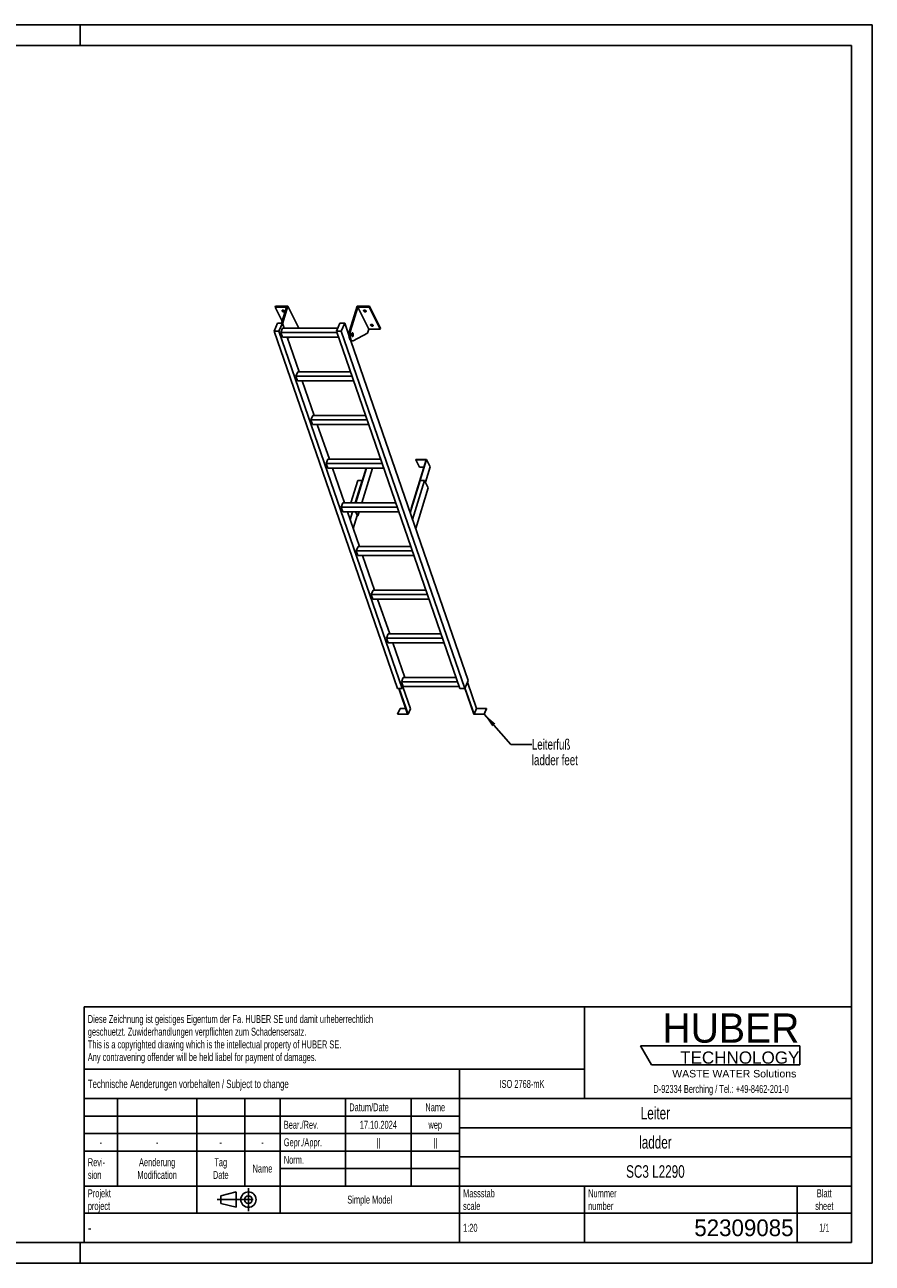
# Model space of a CAD drawing. Header units: millimetres. Extents: x 0 to 8400, y 0 to 5940.
# Tile 2 of 2: x 4335 to 8400, y 0 to 5940. Entities that reach past the tile are written whole.
import ezdxf

# ---------------------------------------------------------------- set-up
doc = ezdxf.new("R2010")
doc.units = ezdxf.units.MM
doc.header["$LTSCALE"] = 462
doc.linetypes.add('CENTER', pattern=[0.6, 0.375, -0.075, 0.075, -0.075])
doc.layers.get('0').update_dxf_attribs({"linetype": 'CONTINUOUS'})
for name, color, linetype in [('005_AXIS', 7, 'CONTINUOUS'), ('053_NOTES', 7, 'CONTINUOUS'), ('HUBER_Logo_BL1', 7, 'CONTINUOUS')]:
    doc.layers.add(name, color=color, linetype=linetype)
doc.styles.get("Standard").update_dxf_attribs({"font": 'txt', "width": 0.7})
doc.styles.add('TEXTSTYLE_2', font='txt')
doc.styles.add('TEXTSTYLE_3', font='arial.ttf')
doc.styles.add('TEXTSTYLE_5', font='txt', dxfattribs={"width": 0.8})
doc.styles.add('TEXTSTYLE_6', font='txt')
doc.dimstyles.get("Standard").update_dxf_attribs({"dimtxt": 50, "dimasz": 70, "dimexe": 2, "dimexo": 1, "dimtad": 1, "dimtxsty": 'Standard', "dimblk": '_FILLED', "dimblk1": '_FILLED', "dimblk2": '_FILLED', "dimcen": 0.09, "dimazin": 2, "dimtol": 1, "dimtp": 0.01, "dimtm": 0.01, "dimtfac": 1, "dimtofl": 0, "dimtmove": 0, "dimatfit": 3, "dimldrblk": '_FILLED', "dimfxl": 1, "dimtolj": 1, "dimarcsym": 0})

# ---------------------------------------------------------------- blocks, each defined once
blk = doc.blocks.new('HUBER_LOGO_BL1', base_point=(7675, 1007.5))
at = {"layer": 'HUBER_Logo_BL1', "color": 5, "linetype": 'Continuous'}
for p, q in [((8052.9, 1042), (7287.9, 1042)), ((7287.9, 1042), (7341.9, 952)), ((8052.9, 1042), (8052.9, 952)), ((7341.9, 952), (8052.9, 952))]:
    blk.add_line(p, q, dxfattribs=at)
at = {"layer": 'HUBER_Logo_BL1', "color": 2, "linetype": 'Continuous', "attachment_point": 3, "line_spacing_factor": 0.78}
for s, insert, char_height, width, style in [('HUBER\\P\\fArial;\\H58.5;TECHNOLOGY ', (8050.7, 1198.2), 140.4, 775.343, 'TEXTSTYLE_2'), ('WASTE WATER Solutions', (8036, 927.2), 36, 594.067, 'TEXTSTYLE_3')]:
    blk.add_mtext(s, dxfattribs=dict(at, insert=insert, char_height=char_height, width=width, style=style))
at = {"layer": 'HUBER_Logo_BL1', "color": 2, "linetype": 'Continuous', "insert": (7675, 854.8), "char_height": 38, "width": 1621.786, "attachment_point": 2, "line_spacing_factor": 0.96}
blk.add_mtext('D-92334 Berching / Tel.: +49-8462-201-0', dxfattribs=at)
blk = doc.blocks.new('PROJEKTIONSMETHODE_1_BL2', base_point=(5360, 305))
at = {"color": 2, "linetype": 'CENTER'}
for p, q in [((5407.7, 360), (5407.7, 250)), ((5257.3, 305), (5462.7, 305))]:
    blk.add_line(p, q, dxfattribs=at)
at = {"color": 2, "linetype": 'Continuous'}
for p, q in [((5275.7, 323.3), (5349, 341.7)), ((5275.7, 286.7), (5275.7, 323.3)), ((5349, 268.3), (5349, 341.7)), ((5275.7, 286.7), (5349, 268.3))]:
    blk.add_line(p, q, dxfattribs=at)
for radius in [36.7, 18.3]:
    blk.add_circle((5407.7, 305), radius, dxfattribs=at)
blk = doc.blocks.new('*T11')
at = {"color": 3, "linetype": 'Continuous'}
for p, q in [((0, 0), (3680, 0)), ((0, 0), (0, -1130)), ((2400, 0), (2400, -440)), ((3680, 0), (3680, -1130)), ((0, -300), (2400, -300)), ((1800, -300), (1800, -1130)), ((0, -440), (3680, -440)), ((160, -440), (160, -860)), ((540, -440), (540, -990)), ((770, -440), (770, -860)), ((940, -440), (940, -990)), ((1254, -440), (1254, -860)), ((1568, -440), (1568, -860)), ((0, -524), (1800, -524)), ((1800, -580), (3680, -580)), ((0, -608), (1800, -608)), ((0, -692), (1800, -692)), ((1800, -720), (3680, -720)), ((940, -776), (1800, -776)), ((0, -860), (3680, -860)), ((2400, -860), (2400, -1130)), ((3420, -860), (3420, -1130)), ((0, -990), (3680, -990)), ((0, -1130), (3680, -1130))]:
    blk.add_line(p, q, dxfattribs=at)
at = {"color": 2, "linetype": 'Continuous', "line_spacing_factor": 0.96}
for s, insert, char_height, width, attachment_point in [('Diese Zeichnung ist geistiges Eigentum der Fa. HUBER SE und damit urheberrechtlich \\Pgeschuetzt. Zuwiderhandlungen verpflichten zum Schadensersatz.\\PThis is a copyrighted drawing which is the intellectual property of HUBER SE.\\PAny contravening offender will be held liabel for payment of damages.', (17.5, -39.8), 38, 4429.714, 1), ('Technische Aenderungen vorbehalten / Subject to change', (17.5, -350), 40, 3049.524, 1), ('ISO 2768-mK', (2100, -351), 38, 665.905, 2), ('Datum/Date', (1271.5, -463), 38, 584.476, 1), ('Name', (1684, -463), 38, 253.333, 2), ('Leiter', (2740, -480), 60, 480, 2), ('Bear./Rev.', (957.5, -547), 38, 544.667, 1), ('17.10.2024', (1411, -547), 38, 546.476, 2), ('wep', (1684, -547), 38, 199.048, 2), ('-', (80, -631), 38, 68.762, 2), ('-', (350, -631), 38, 68.762, 2), ('-', (655, -631), 38, 68.762, 2), ('-', (855, -631), 38, 68.762, 2), ('Gepr./Appr.', (957.5, -631), 38, 598.952, 1), ('||', (1411, -631), 38, 101.333, 2), ('||', (1684, -631), 38, 101.333, 2), ('ladder', (2740, -620), 60, 502.857, 2), ('Revi-\\Psion', (17.5, -726.6), 38, 276.857, 1), ('Aenderung\\PModification', (350, -726.6), 38, 606.19, 2), ('Tag\\PDate', (655, -726.6), 38, 235.238, 2), ('Name', (855, -757), 38, 253.333, 2), ('Norm. ', (957.5, -715), 38, 351.048, 1), ('SC3 L2290', (2740, -760), 60, 851.429, 2), ('Projekt\\Pproject', (17.5, -875.6), 38, 367.333, 1), ('Massstab\\Pscale', (1817.5, -875.6), 38, 448.762, 1), ('Nummer\\Pnumber', (2417.5, -875.6), 38, 372.762, 1), ('Blatt\\Psheet', (3550, -875.6), 38, 275.048, 2), ('Simple Model', (1370, -906), 38, 656.857, 2), ('1:20', (1817.5, -1041), 38, 204.476, 1), ('1/1', (3550, -1041), 38, 159.238, 2)]:
    blk.add_mtext(s, dxfattribs=dict(at, insert=insert, char_height=char_height, width=width, attachment_point=attachment_point))
for s, insert, char_height, width, attachment_point, style in [('-', (17.5, -1035), 50, 36.667, 1, 'TEXTSTYLE_5'), ('52309085', (3402.5, -1020), 80, 1173.333, 3, 'TEXTSTYLE_6')]:
    blk.add_mtext(s, dxfattribs=dict(at, insert=insert, char_height=char_height, width=width, attachment_point=attachment_point, style=style))
blk = doc.blocks.new('_FILLED')
at = {"color": 0, "linetype": 'ByBlock'}
blk.add_solid([(0, 0), (-1, 0.143), (-1, -0.143)], dxfattribs=at)

msp = doc.modelspace()

# ---------------------------------------------------------------- linework, layer by layer
at = {"color": 7, "linetype": 'Continuous'}
for p, q in [((0, 5940), (8400, 5940)), ((8400, 0), (8400, 5940)), ((5590.506, 4585.839), (5536.164, 4585.839)), ((5590.506, 4585.839), (5566.581, 4508.417)), ((5571.453, 4506.299), (5597.485, 4590.539)), ((5892.515, 4472.256), (5929.067, 4590.539)), ((5933.141, 4585.839), (5898.042, 4472.256)), ((5987.484, 4585.839), (5933.141, 4585.839)), ((5984.998, 4480.165), (5933.141, 4585.839)), ((5531.088, 4470.598), (5547.695, 4508.417)), ((6122.762, 2757.244), (5531.088, 4470.598)), ((5554.114, 4470.598), (5531.088, 4470.598)), ((5547.695, 4508.417), (5570.722, 4508.417)), ((5570.722, 4508.417), (5554.114, 4470.598)), ((6145.789, 2757.244), (5554.114, 4470.598)), ((5563.215, 4464.591), (5571.956, 4484.496)), ((5570.966, 4442.146), (5563.215, 4464.591)), ((5832.507, 4464.591), (5563.215, 4464.591)), ((5578.982, 4484.496), (5570.722, 4508.417)), ((5836.536, 4484.496), (5571.956, 4484.496)), ((5649.342, 4484.865), (5649.228, 4484.496)), ((5830.433, 4470.598), (5847.04, 4508.417)), ((6422.107, 2757.244), (5830.433, 4470.598)), ((5853.459, 4470.598), (5830.433, 4470.598)), ((5847.04, 4508.417), (5870.067, 4508.417)), ((5870.067, 4508.417), (5853.459, 4470.598)), ((6445.134, 2757.244), (5853.459, 4470.598)), ((5890.045, 4450.564), (5870.067, 4508.417)), ((5978.797, 4460.099), (5909.503, 4424.201)), ((5984.998, 4480.165), (5978.797, 4460.099)), ((5984.998, 4480.165), (6039.341, 4480.165)), ((5570.966, 4442.146), (5840.258, 4442.146)), ((5651.327, 4275.003), (5593.607, 4442.146)), ((5607.034, 4442.146), (5595.645, 4436.245)), ((6461.741, 2795.062), (5899.094, 4424.36)), ((5901.666, 4423.608), (5907.193, 4423.608)), ((5635.56, 4255.098), (5644.3, 4275.003)), ((5643.311, 4232.652), (5635.56, 4255.098)), ((5904.851, 4255.098), (5635.56, 4255.098)), ((5643.311, 4232.652), (5912.603, 4232.652)), ((5897.978, 4275.003), (5644.3, 4275.003)), ((5723.671, 4065.51), (5665.952, 4232.652)), ((5707.904, 4045.605), (5716.645, 4065.51)), ((5977.196, 4045.605), (5707.904, 4045.605)), ((5715.655, 4023.159), (5707.904, 4045.605)), ((5970.322, 4065.51), (5716.645, 4065.51)), ((5715.655, 4023.159), (5984.947, 4023.159)), ((5796.016, 3856.016), (5738.296, 4023.159)), ((5788.989, 3856.016), (5780.249, 3836.112)), ((6049.54, 3836.112), (5780.249, 3836.112)), ((5788, 3813.666), (5780.249, 3836.112)), ((5788, 3813.666), (6057.292, 3813.666)), ((6042.667, 3856.016), (5788.989, 3856.016)), ((5868.36, 3646.523), (5810.641, 3813.666)), ((5972.887, 3813.666), (5921.236, 3646.523)), ((5923.079, 3646.523), (5974.73, 3813.666)), ((5951.415, 3646.523), (6003.066, 3813.666)), ((6259.81, 3853.942), (6187.674, 3620.51)), ((6189.516, 3620.51), (6262.136, 3855.508)), ((6211.478, 3855.508), (6210.993, 3853.942)), ((6210.993, 3853.942), (6228.381, 3818.51)), ((6210.993, 3853.942), (6259.81, 3853.942)), ((6262.136, 3855.508), (6211.478, 3855.508)), ((6228.381, 3818.51), (6248.86, 3818.51)), ((6256.596, 3745.884), (6279.523, 3820.076)), ((6262.136, 3855.508), (6279.523, 3820.076)), ((6231.588, 3753.676), (6183.944, 3599.499)), ((6252.773, 3753.676), (6195.124, 3567.125)), ((6252.773, 3753.676), (6231.588, 3753.676)), ((6270.16, 3718.244), (6252.773, 3753.676)), ((6210.079, 3523.82), (6270.16, 3718.244)), ((5861.334, 3646.523), (5852.593, 3626.619)), ((5860.344, 3604.173), (5852.593, 3626.619)), ((6121.885, 3626.619), (5852.593, 3626.619)), ((6115.011, 3646.523), (5861.334, 3646.523)), ((5860.344, 3604.173), (6129.636, 3604.173)), ((5940.705, 3437.03), (5882.985, 3604.173)), ((5921.215, 3604.173), (5930.585, 3585.078)), ((5923.057, 3604.173), (5932.427, 3585.078)), ((5930.585, 3585.078), (5932.427, 3585.078)), ((5932.427, 3585.078), (5938.328, 3604.173)), ((6187.674, 3620.51), (6189.369, 3617.055)), ((6187.674, 3620.51), (6189.516, 3620.51)), ((6189.516, 3620.51), (6190.081, 3619.358)), ((5933.678, 3437.03), (5924.938, 3417.126)), ((5932.689, 3394.68), (5924.938, 3417.126)), ((6194.229, 3417.126), (5924.938, 3417.126)), ((5932.689, 3394.68), (6201.981, 3394.68)), ((6187.356, 3437.03), (5933.678, 3437.03)), ((6013.049, 3227.537), (5955.33, 3394.68)), ((6006.023, 3227.537), (5997.282, 3207.633)), ((6266.574, 3207.633), (5997.282, 3207.633)), ((6005.033, 3185.187), (5997.282, 3207.633)), ((6259.7, 3227.537), (6006.023, 3227.537)), ((6005.033, 3185.187), (6274.325, 3185.187)), ((6085.394, 3018.044), (6027.674, 3185.187)), ((6078.367, 3018.044), (6069.627, 2998.14)), ((6077.378, 2975.694), (6069.627, 2998.14)), ((6338.918, 2998.14), (6069.627, 2998.14)), ((6077.378, 2975.694), (6346.67, 2975.694)), ((6332.045, 3018.044), (6078.367, 3018.044)), ((6157.738, 2808.551), (6100.019, 2975.694)), ((6150.712, 2808.551), (6141.971, 2788.646)), ((6404.389, 2808.551), (6150.712, 2808.551)), ((6461.741, 2795.062), (6445.134, 2757.244)), ((6145.789, 2757.244), (6122.762, 2757.244)), ((6129.029, 2757.244), (6171.521, 2634.195)), ((6173.88, 2632.698), (6130.871, 2757.244)), ((6411.263, 2788.646), (6141.971, 2788.646)), ((6149.722, 2766.201), (6141.971, 2788.646)), ((6149.722, 2766.201), (6145.789, 2757.244)), ((6185.535, 2659.238), (6149.092, 2764.766)), ((6149.722, 2766.201), (6419.014, 2766.201)), ((6445.134, 2757.244), (6422.107, 2757.244)), ((6445.548, 2758.187), (6488.883, 2632.698)), ((6490.208, 2634.195), (6446.579, 2760.535)), ((6501.863, 2660.734), (6458.234, 2787.075)), ((6135.28, 2660.734), (6123.626, 2634.195)), ((6123.626, 2634.195), (6124.143, 2632.698)), ((6171.521, 2634.195), (6123.626, 2634.195)), ((6124.143, 2632.698), (6173.88, 2632.698)), ((6162.356, 2660.734), (6135.28, 2660.734)), ((6185.535, 2659.238), (6173.88, 2632.698)), ((6488.883, 2632.698), (6538.62, 2632.698)), ((6501.863, 2660.734), (6490.208, 2634.195)), ((6538.104, 2634.195), (6490.208, 2634.195)), ((6549.758, 2660.734), (6501.863, 2660.734)), ((6549.758, 2660.734), (6538.104, 2634.195)), ((6538.62, 2632.698), (6538.104, 2634.195)), ((6550.275, 2659.238), (6538.62, 2632.698)), ((6550.275, 2659.238), (6549.758, 2660.734)), ((0, 0), (8400, 0))]:
    msp.add_line(p, q, dxfattribs=at)
at = {"color": 3, "linetype": 'Continuous'}
for p, q in [((8400, 5940), (0, 5940)), ((4600, 5940), (4600, 5840)), ((8400, 5940), (8400, 0)), ((4600, 0), (4600, 100)), ((8400, 0), (0, 0))]:
    msp.add_line(p, q, dxfattribs=at)
at = {"color": 5, "linetype": 'Continuous'}
for p, q in [((8300, 5840), (100, 5840)), ((8300, 100), (8300, 5840)), ((100, 100), (8300, 100))]:
    msp.add_line(p, q, dxfattribs=at)
at = {"color": 9, "linetype": 'Continuous'}
msp.add_line((5892.515, 4472.256), (5898.042, 4472.256), dxfattribs=at)
at = {"color": 7, "linetype": 'Continuous'}
for points, knots in [([(5892.515, 4472.256), (5891.786, 4469.896), (5890.671, 4464.806), (5889.904, 4456.847), (5889.996, 4448.64), (5890.939, 4440.811), (5892.427, 4434.839), (5894.039, 4430.756), (5895.343, 4428.268), (5896.771, 4426.261), (5898.309, 4424.77), (5899.946, 4423.83), (5901.114, 4423.608), (5901.666, 4423.608)], [0, 0, 0, 0, 0.13939916, 0.29280569, 0.45031518, 0.6015399, 0.73684016, 0.79611185, 0.84888332, 0.89492093, 0.93453062, 0.96882596, 1, 1, 1, 1]), ([(5898.042, 4472.256), (5897.312, 4469.896), (5896.197, 4464.806), (5895.431, 4456.847), (5895.522, 4448.64), (5896.466, 4440.811), (5897.953, 4434.839), (5899.566, 4430.756), (5900.869, 4428.268), (5902.298, 4426.261), (5903.835, 4424.77), (5905.472, 4423.83), (5906.64, 4423.608), (5907.193, 4423.608)], [0, 0, 0, 0, 0.13939916, 0.29280569, 0.45031518, 0.6015399, 0.73684016, 0.79611185, 0.84888332, 0.89492093, 0.93453062, 0.96882596, 1, 1, 1, 1]), ([(5907.193, 4423.608), (5907.387, 4423.608), (5908.186, 4423.659), (5908.966, 4423.922), (5909.503, 4424.201)], [0, 0, 0, 0, 0.24280272, 1, 1, 1, 1])]:
    msp.add_open_spline(points, degree=3, knots=knots, dxfattribs=at)
at = {"layer": '005_AXIS', "color": 7, "linetype": 'Continuous'}
for p, q in [((5537.616, 4590.539), (5536.164, 4585.839)), ((5536.164, 4585.839), (5569.509, 4517.89)), ((5597.485, 4590.539), (5537.616, 4590.539)), ((5649.342, 4484.865), (5597.485, 4590.539)), ((5988.936, 4590.539), (5929.067, 4590.539)), ((5988.936, 4590.539), (5987.484, 4585.839)), ((6039.341, 4480.165), (5987.484, 4585.839)), ((6040.793, 4484.865), (5988.936, 4590.539)), ((5890.361, 4461.108), (5886.404, 4461.108)), ((5907.193, 4461.108), (5905.088, 4461.108)), ((6040.793, 4484.865), (6039.341, 4480.165)), ((5907.193, 4446.108), (5905.09, 4446.108)), ((5932.244, 3753.676), (5899.131, 3646.523)), ((5953.428, 3753.676), (5920.315, 3646.523)), ((5932.244, 3753.676), (5953.428, 3753.676)), ((5953.993, 3752.524), (5953.428, 3753.676)), ((5886.044, 3604.173), (5884.599, 3599.499)), ((5907.228, 3604.173), (5895.779, 3567.125)), ((5910.734, 3523.82), (5930.02, 3586.23))]:
    msp.add_line(p, q, dxfattribs=at)
for points, knots in [([(5569.263, 4567.191), (5569.111, 4567.5), (5568.898, 4568.136), (5568.948, 4568.813), (5569.039, 4569.11)], [0, 0, 0, 0, 0.52598929, 1, 1, 1, 1]), ([(5569.039, 4569.11), (5569.163, 4569.511), (5569.72, 4570.303), (5571.097, 4571.002), (5572.853, 4571.294), (5574.842, 4571.167), (5576.871, 4570.64), (5578.737, 4569.764), (5580.253, 4568.629), (5580.997, 4567.679), (5581.236, 4567.191)], [0, 0, 0, 0, 0.08792801, 0.1915084, 0.31584215, 0.45699794, 0.60613596, 0.75253436, 0.88609215, 1, 1, 1, 1]), ([(5581.46, 4565.271), (5581.336, 4564.87), (5580.779, 4564.078), (5579.402, 4563.379), (5577.646, 4563.087), (5575.657, 4563.214), (5573.628, 4563.741), (5571.762, 4564.618), (5570.246, 4565.752), (5569.502, 4566.702), (5569.263, 4567.191)], [0, 0, 0, 0, 0.08792801, 0.1915084, 0.31584215, 0.45699794, 0.60613596, 0.75253436, 0.88609215, 1, 1, 1, 1]), ([(5580.632, 4568.099), (5579.866, 4567.882), (5578.142, 4567.755), (5575.573, 4568.236), (5573.181, 4569.288), (5571.829, 4570.365), (5571.319, 4570.977)], [0, 0, 0, 0, 0.23498903, 0.49999164, 0.7649988, 1, 1, 1, 1]), ([(5581.236, 4567.191), (5581.388, 4566.881), (5581.601, 4566.245), (5581.552, 4565.568), (5581.46, 4565.271)], [0, 0, 0, 0, 0.52598929, 1, 1, 1, 1]), ([(5960.714, 4567.191), (5960.562, 4567.5), (5960.349, 4568.136), (5960.398, 4568.813), (5960.49, 4569.11)], [0, 0, 0, 0, 0.52598929, 1, 1, 1, 1]), ([(5960.49, 4569.11), (5960.614, 4569.511), (5961.171, 4570.303), (5962.548, 4571.002), (5964.304, 4571.294), (5966.293, 4571.167), (5968.322, 4570.64), (5970.188, 4569.764), (5971.704, 4568.629), (5972.448, 4567.679), (5972.687, 4567.191)], [0, 0, 0, 0, 0.08792801, 0.1915084, 0.31584215, 0.45699794, 0.60613596, 0.75253436, 0.88609215, 1, 1, 1, 1]), ([(5972.911, 4565.271), (5972.787, 4564.87), (5972.23, 4564.078), (5970.853, 4563.379), (5969.097, 4563.087), (5967.108, 4563.214), (5965.079, 4563.741), (5963.213, 4564.618), (5961.697, 4565.752), (5960.953, 4566.702), (5960.714, 4567.191)], [0, 0, 0, 0, 0.08792801, 0.1915084, 0.31584215, 0.45699794, 0.60613596, 0.75253436, 0.88609215, 1, 1, 1, 1]), ([(5972.083, 4568.099), (5971.317, 4567.882), (5969.593, 4567.755), (5967.024, 4568.236), (5964.632, 4569.288), (5963.28, 4570.365), (5962.77, 4570.977)], [0, 0, 0, 0, 0.23498903, 0.49999164, 0.7649988, 1, 1, 1, 1]), ([(5972.687, 4567.191), (5972.839, 4566.881), (5973.052, 4566.245), (5973.003, 4565.568), (5972.911, 4565.271)], [0, 0, 0, 0, 0.52598929, 1, 1, 1, 1]), ([(5907.193, 4462.858), (5907.004, 4462.858), (5906.603, 4462.773), (5906.049, 4462.419), (5905.536, 4461.863), (5904.866, 4460.8), (5904.212, 4459.041), (5903.724, 4456.58), (5903.537, 4453.848), (5903.67, 4451.093), (5904.108, 4448.569), (5904.627, 4447.027), (5904.954, 4446.362)], [0, 0, 0, 0, 0.03139335, 0.06653601, 0.10789212, 0.15653911, 0.27536242, 0.41788483, 0.57383791, 0.73088448, 0.87653102, 1, 1, 1, 1]), ([(5907.193, 4461.108), (5907.04, 4461.108), (5906.714, 4461.039), (5906.266, 4460.752), (5905.85, 4460.301), (5905.306, 4459.439), (5904.776, 4458.013), (5904.38, 4456.018), (5904.229, 4453.802), (5904.336, 4451.569), (5904.692, 4449.522), (5905.113, 4448.272), (5905.377, 4447.733)], [0, 0, 0, 0, 0.03139335, 0.06653605, 0.10789216, 0.1565391, 0.27536243, 0.41788486, 0.57383792, 0.73088446, 0.87653101, 1, 1, 1, 1]), ([(5909.432, 4460.854), (5909.286, 4461.151), (5908.983, 4461.685), (5908.436, 4462.336), (5907.839, 4462.755), (5907.398, 4462.858), (5907.193, 4462.858)], [0, 0, 0, 0, 0.31594817, 0.58208431, 0.8045575, 1, 1, 1, 1]), ([(5909.008, 4459.483), (5908.89, 4459.724), (5908.644, 4460.157), (5908.201, 4460.685), (5907.717, 4461.025), (5907.359, 4461.108), (5907.193, 4461.108)], [0, 0, 0, 0, 0.31594886, 0.58208429, 0.80455743, 1, 1, 1, 1]), ([(5907.193, 4444.358), (5907.381, 4444.358), (5907.783, 4444.443), (5908.336, 4444.798), (5908.849, 4445.353), (5909.52, 4446.417), (5910.174, 4448.175), (5910.662, 4450.636), (5910.848, 4453.369), (5910.716, 4456.123), (5910.277, 4458.647), (5909.758, 4460.189), (5909.432, 4460.854)], [0, 0, 0, 0, 0.03139335, 0.06653601, 0.10789212, 0.15653911, 0.27536242, 0.41788483, 0.57383791, 0.73088448, 0.87653102, 1, 1, 1, 1]), ([(5907.193, 4446.108), (5907.345, 4446.108), (5907.671, 4446.177), (5908.12, 4446.464), (5908.536, 4446.915), (5909.08, 4447.777), (5909.61, 4449.203), (5910.005, 4451.198), (5910.157, 4453.414), (5910.049, 4455.647), (5909.694, 4457.694), (5909.273, 4458.944), (5909.008, 4459.483)], [0, 0, 0, 0, 0.03139335, 0.06653605, 0.10789216, 0.1565391, 0.27536243, 0.41788486, 0.57383792, 0.73088446, 0.87653101, 1, 1, 1, 1]), ([(5994.268, 4498.813), (5994.116, 4499.123), (5993.903, 4499.759), (5993.953, 4500.435), (5994.045, 4500.733)], [0, 0, 0, 0, 0.52598929, 1, 1, 1, 1]), ([(5994.045, 4500.733), (5994.169, 4501.134), (5994.725, 4501.926), (5996.102, 4502.625), (5997.858, 4502.917), (5999.848, 4502.79), (6001.877, 4502.263), (6003.743, 4501.386), (6005.258, 4500.251), (6006.002, 4499.302), (6006.242, 4498.813)], [0, 0, 0, 0, 0.08792801, 0.1915084, 0.31584215, 0.45699794, 0.60613596, 0.75253436, 0.88609215, 1, 1, 1, 1]), ([(6006.465, 4496.894), (6006.341, 4496.493), (6005.785, 4495.701), (6004.408, 4495.002), (6002.652, 4494.71), (6000.662, 4494.837), (5998.633, 4495.364), (5996.767, 4496.24), (5995.252, 4497.375), (5994.508, 4498.325), (5994.268, 4498.813)], [0, 0, 0, 0, 0.08792801, 0.1915084, 0.31584215, 0.45699794, 0.60613596, 0.75253436, 0.88609215, 1, 1, 1, 1]), ([(6005.637, 4499.722), (6004.871, 4499.505), (6003.147, 4499.378), (6000.579, 4499.859), (5998.186, 4500.911), (5996.834, 4501.988), (5996.324, 4502.6)], [0, 0, 0, 0, 0.23498903, 0.49999164, 0.7649988, 1, 1, 1, 1]), ([(6006.242, 4498.813), (6006.394, 4498.504), (6006.607, 4497.868), (6006.557, 4497.191), (6006.465, 4496.894)], [0, 0, 0, 0, 0.52598929, 1, 1, 1, 1]), ([(5904.954, 4446.362), (5905.1, 4446.065), (5905.403, 4445.532), (5905.95, 4444.88), (5906.546, 4444.461), (5906.988, 4444.358), (5907.193, 4444.358)], [0, 0, 0, 0, 0.31594817, 0.58208431, 0.8045575, 1, 1, 1, 1]), ([(5905.377, 4447.733), (5905.496, 4447.492), (5905.742, 4447.06), (5906.185, 4446.532), (5906.668, 4446.192), (5907.027, 4446.108), (5907.193, 4446.108)], [0, 0, 0, 0, 0.31594886, 0.58208429, 0.80455743, 1, 1, 1, 1])]:
    msp.add_open_spline(points, degree=3, knots=knots, dxfattribs=at)

# ---------------------------------------------------------------- block references
msp.add_blockref('*T11', (4620, 1230))
at = {"color": 2, "linetype": 'Continuous'}
msp.add_blockref('PROJEKTIONSMETHODE_1_BL2', (5360, 305), dxfattribs=at)
at = {"layer": 'HUBER_Logo_BL1'}
msp.add_blockref('HUBER_LOGO_BL1', (7674.994, 1007.484), dxfattribs=at)

# ---------------------------------------------------------------- texts
at = {"layer": '053_NOTES', "color": 2, "linetype": 'Continuous', "insert": (6767.201, 2513.64), "char_height": 50, "width": 566.07143, "attachment_point": 1, "line_spacing_factor": 0.9}
msp.add_mtext('Leiterfuß\\Pladder feet', dxfattribs=at)

# ---------------------------------------------------------------- leaders
at = {"layer": '053_NOTES', "color": 2, "linetype": 'Continuous', "annotation_type": 0, "has_hookline": 1, "hookline_direction": 1, "text_width": 356.502}
msp.add_leader([(6538.104, 2634.195), (6667.201, 2488.64), (6767.201, 2488.64)], dimstyle='Standard', override={"dimtad": 0}, dxfattribs=at)

doc.saveas('drawing.dxf')
